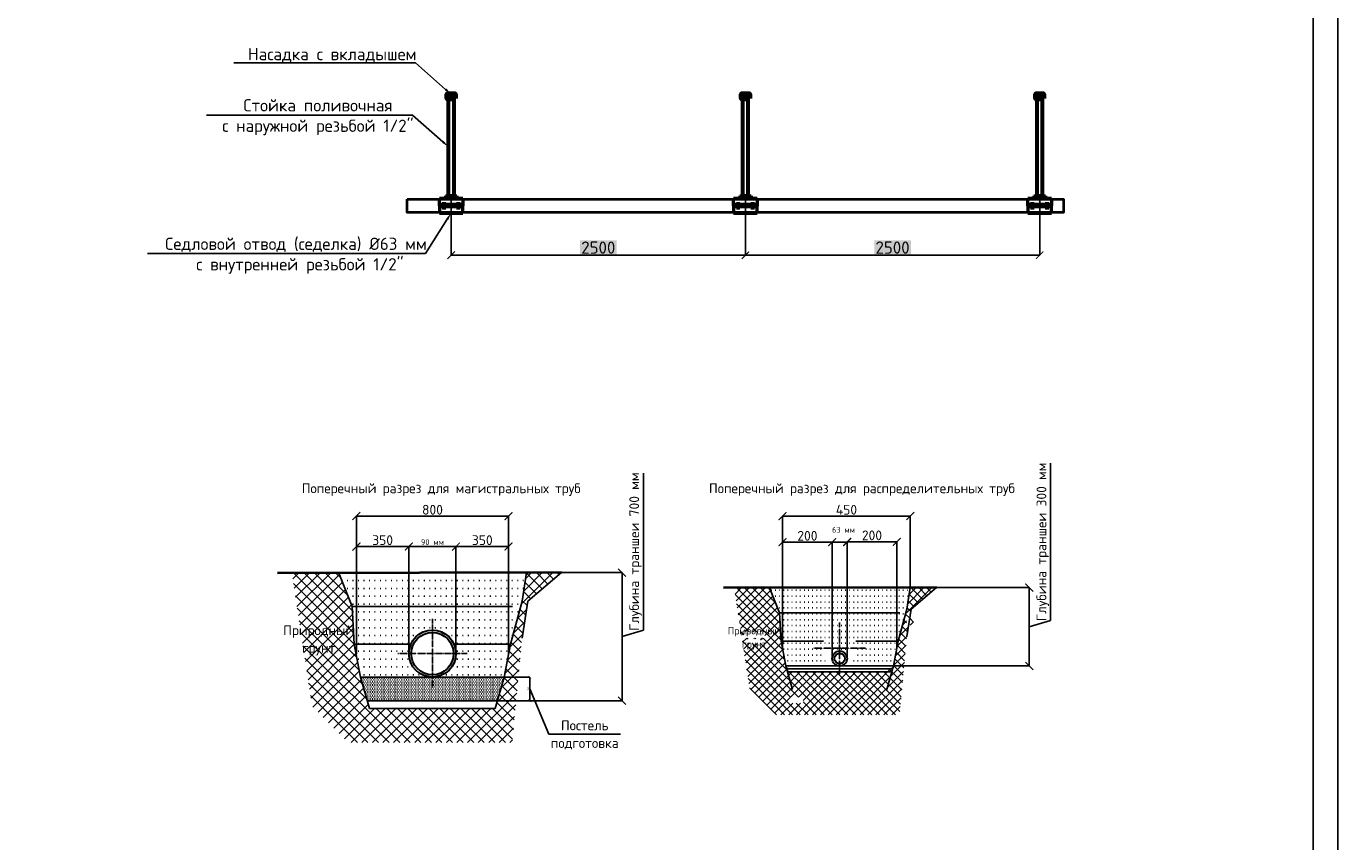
# Model space of a CAD drawing. Header units: millimetres. Extents: x -76021 to 1074922, y 19208 to 400534.
# Tile 99 of 109: x 651763 to 785476, y 139715 to 222823. Entities that reach past the tile are written whole.
import ezdxf
from ezdxf import colors
from ezdxf.entities.mleader import LeaderData, LeaderLine
from ezdxf.enums import TextEntityAlignment as Align
from ezdxf.math import Vec2, Vec3

# ---------------------------------------------------------------- set-up
doc = ezdxf.new("R2010")
doc.units = ezdxf.units.MM
doc.linetypes.add('ACAD_ISO04W100', pattern=[30, 24, -3, 0, -3])
doc.layers.get('Defpoints').update_dxf_attribs({"color": 4, "lineweight": 30})
doc.styles.add('GOST', font='isocpeur.ttf')
doc.dimstyles.new('100', dxfattribs={"dimtxt": 220, "dimasz": 150, "dimexe": 1.25, "dimexo": 30, "dimgap": 30, "dimtad": 1, "dimtxsty": 'GOST', "dimblk": 'ARCHTICK', "dimcen": 30, "dimadec": 0, "dimazin": 0, "dimtfac": 1, "dimtmove": 1, "dimatfit": 3, "dimldrblk": 'ARCHTICK', "dimfxl": 1.25, "dimarcsym": 0})
doc.dimstyles.new('200', dxfattribs={"dimtxt": 500, "dimasz": 400, "dimexe": 1.25, "dimexo": 30, "dimgap": 75, "dimtad": 1, "dimdec": 0, "dimtxsty": 'GOST', "dimblk": 'ARCHTICK', "dimcen": 50, "dimadec": 0, "dimazin": 0, "dimtfac": 1, "dimtdec": 0, "dimtmove": 1, "dimatfit": 3, "dimldrblk": 'ARCHTICK', "dimfxl": 1.25, "dimarcsym": 0})
doc.dimstyles.new('500 К', dxfattribs={"dimscale": 5, "dimtxt": 250, "dimasz": 150, "dimexe": 1.25, "dimexo": 30, "dimgap": 30, "dimtad": 1, "dimdec": 1, "dimlfac": 0.001, "dimzin": 4, "dimdsep": 46, "dimtxsty": 'GOST', "dimblk": 'ARCHTICK', "dimcen": 2.5, "dimclrd": 256, "dimclre": 256, "dimclrt": 256, "dimadec": 1, "dimazin": 0, "dimtfac": 1, "dimtdec": 1, "dimtmove": 1, "dimatfit": 3, "dimfxl": 1, "dimtfill": 2, "dimtfillclr": 120, "dimlwd": -1, "dimarcsym": 0})

# ---------------------------------------------------------------- blocks, each defined once
blk = doc.blocks.new('Седло 100х40')
at = {"lineweight": 50}
for p, q in [((-29, 0), (-29, -18)), ((29, 0), (29, -18)), ((-60, -23), (-60, -85)), ((-60, -23), (-34, -23)), ((34, -23), (60, -23)), ((60, -85), (60, -23)), ((-60, -85), (60, -85)), ((-60, -147), (-60, -85)), ((-55, -75), (55, -75)), ((-55, -95), (-55, -75)), ((-55, -95), (55, -95)), ((-28, -67), (-46, -67)), ((-46, -67), (-46, -75)), ((-46, -103), (-46, -95)), ((-28, -103), (-46, -103)), ((-41, -75), (-41, -67)), ((-41, -95), (-41, -103)), ((-33, -75), (-33, -67)), ((-33, -95), (-33, -103)), ((-28, -67), (-28, -75)), ((-28, -103), (-28, -95)), ((46, -67), (28, -67)), ((28, -67), (28, -75)), ((28, -103), (28, -95)), ((46, -103), (28, -103)), ((33, -75), (33, -67)), ((33, -95), (33, -103)), ((41, -75), (41, -67)), ((41, -95), (41, -103)), ((46, -67), (46, -75)), ((46, -103), (46, -95)), ((55, -95), (55, -75)), ((60, -85), (60, -147)), ((60, -147), (-60, -147))]:
    blk.add_line(p, q, dxfattribs=at)
blk.add_lwpolyline([(29, 0), (-29, 0)], dxfattribs=at)
for centre, radius, start, end in [((-34, -18), 5, 270, 0), ((0, 49.9), 77.6, 246.8985, 293.1015), ((34, -18), 5, 180, 270)]:
    blk.add_arc(centre, radius, start, end, dxfattribs=at)
blk = doc.blocks.new('_ArchTick')
at = {"color": 0, "linetype": 'ByBlock', "const_width": 0.15}
blk.add_lwpolyline([(-0.5, -0.5), (0.5, 0.5)], dxfattribs=at)
blk = doc.blocks.new('*D338')
at = {"lineweight": -2, "ltscale": 1250, "transparency": 16777216}
for p, q in [((695086, 205399), (695086, 199485)), ((725086, 205399), (725086, 199485))]:
    blk.add_line(p, q, dxfattribs=at)
at = {"linetype": 'Continuous', "ltscale": 1250, "transparency": 16777216}
blk.add_line((695086, 199492), (725086, 199492), dxfattribs=at)
at = {"layer": 'Defpoints', "color": 0, "lineweight": 70, "ltscale": 1250, "transparency": 16777216}
for p in [(695086, 205549), (725086, 205549), (725086, 199492)]:
    blk.add_point(p, dxfattribs=at)
at = {"ltscale": 1250, "transparency": 16777216, "xscale": 750, "yscale": 750, "zscale": 750, "rotation": 180}
blk.add_blockref('_ArchTick', (695086, 199492), dxfattribs=at)
at = {"ltscale": 1250, "transparency": 16777216, "xscale": 750, "yscale": 750, "zscale": 750}
blk.add_blockref('_ArchTick', (725086, 199492), dxfattribs=at)
at = {"ltscale": 1250, "transparency": 16777216, "insert": (710086, 200267), "char_height": 1250, "attachment_point": 5, "style": 'GOST', "bg_fill": 1, "box_fill_scale": 1.1, "bg_fill_color": 120, "bg_fill_transparency": 0}
blk.add_mtext('2500', dxfattribs=at)
blk = doc.blocks.new('*D337')
at = {"lineweight": -2, "ltscale": 1250, "transparency": 16777216}
for p, q in [((725086, 205399), (725086, 199485)), ((755086, 205399), (755086, 199485))]:
    blk.add_line(p, q, dxfattribs=at)
at = {"linetype": 'Continuous', "ltscale": 1250, "transparency": 16777216}
blk.add_line((725086, 199492), (755086, 199492), dxfattribs=at)
at = {"layer": 'Defpoints', "color": 0, "lineweight": 70, "ltscale": 1250, "transparency": 16777216}
for p in [(725086, 205549), (755086, 205549), (755086, 199492)]:
    blk.add_point(p, dxfattribs=at)
at = {"ltscale": 1250, "transparency": 16777216, "xscale": 750, "yscale": 750, "zscale": 750, "rotation": 180}
blk.add_blockref('_ArchTick', (725086, 199492), dxfattribs=at)
at = {"ltscale": 1250, "transparency": 16777216, "xscale": 750, "yscale": 750, "zscale": 750}
blk.add_blockref('_ArchTick', (755086, 199492), dxfattribs=at)
at = {"ltscale": 1250, "transparency": 16777216, "insert": (740086, 200267), "char_height": 1250, "attachment_point": 5, "style": 'GOST', "bg_fill": 1, "box_fill_scale": 1.1, "bg_fill_color": 120, "bg_fill_transparency": 0}
blk.add_mtext('2500', dxfattribs=at)
blk = doc.blocks.new('*D329')
at = {"color": 0, "lineweight": -2, "transparency": 16777216}
for p, q in [((403094, 27687), (404592, 27687)), ((404591, 26487), (404591, 27687)), ((403094, 26487), (404592, 26487))]:
    blk.add_line(p, q, dxfattribs=at)
at = {"layer": 'Defpoints', "color": 0, "transparency": 16777216}
for p in [(403064, 27687), (404591, 27687), (403064, 26487)]:
    blk.add_point(p, dxfattribs=at)
at = {"color": 0, "lineweight": -2, "transparency": 16777216, "xscale": 150, "yscale": 150, "zscale": 150}
for p, rotation in [((404591, 27687), 90), ((404591, 26487), 270)]:
    blk.add_blockref('_ArchTick', p, dxfattribs=dict(at, rotation=rotation))
at = {"color": 0, "transparency": 16777216, "insert": (404511, 27087), "char_height": 100, "attachment_point": 5, "rotation": 90, "style": 'GOST'}
blk.add_mtext('100', dxfattribs=at)
blk = doc.blocks.new('vcBlockPos')
at = {"color": 0, "linetype": 'ByBlock', "lineweight": -2, "style": 'GOST'}
blk.add_attdef('ПОЗИЦИЯ', text='', height=250, dxfattribs=at).set_placement((0, 0), align=Align.BOTTOM_CENTER)
at = {"color": 0, "linetype": 'ByBlock', "lineweight": -2, "style": 'GOST', "flags": 1}
blk.add_attdef('КОЛИЧЕСТВО', text='', height=250, dxfattribs=at).set_placement((0, 0), align=Align.RIGHT)
at = {"color": 0, "linetype": 'ByBlock', "lineweight": -2, "style": 'GOST'}
blk.add_attdef('НТЕКСТ', text='', height=250, dxfattribs=at).set_placement((0, 0), align=Align.TOP_CENTER)
blk = doc.blocks.new('*D385')
at = {"color": 0, "lineweight": -2, "transparency": 16777216}
for p, q in [((4458, -2702), (4458, 5298)), ((306, 235), (3371, 235)), ((3370, -6292), (3370, 235)), ((3370, -3029), (4458, -2702)), ((-5260, -6292), (3371, -6292))]:
    blk.add_line(p, q, dxfattribs=at)
at = {"layer": 'Defpoints', "color": 0, "transparency": 16777216}
for p in [(276, 235), (3370, 235), (-5290, -6292)]:
    blk.add_point(p, dxfattribs=at)
at = {"color": 0, "lineweight": -2, "transparency": 16777216, "xscale": 400, "yscale": 400, "zscale": 400}
for p, rotation in [((3370, 235), 90), ((3370, -6292), 270)]:
    blk.add_blockref('_ArchTick', p, dxfattribs=dict(at, rotation=rotation))
at = {"color": 0, "transparency": 16777216, "insert": (4058, 1298), "char_height": 500, "attachment_point": 5, "rotation": 90, "style": 'GOST'}
blk.add_mtext('Глубина траншеи 700 мм', dxfattribs=at)
blk = doc.blocks.new('*D387')
at = {"color": 0, "lineweight": -2, "transparency": 16777216}
for p, q in [((-7496, -3862), (-7496, 1565)), ((-7496, 1563), (-5096, 1563)), ((-5096, -3862), (-5096, 1565))]:
    blk.add_line(p, q, dxfattribs=at)
at = {"layer": 'Defpoints', "color": 0, "transparency": 16777216}
for p in [(-5096, 1563), (-7496, -3892), (-5096, -3892)]:
    blk.add_point(p, dxfattribs=at)
at = {"color": 0, "lineweight": -2, "transparency": 16777216, "xscale": 400, "yscale": 400, "zscale": 400, "rotation": 180}
blk.add_blockref('_ArchTick', (-7496, 1563), dxfattribs=at)
at = {"color": 0, "lineweight": -2, "transparency": 16777216, "xscale": 400, "yscale": 400, "zscale": 400}
blk.add_blockref('_ArchTick', (-5096, 1563), dxfattribs=at)
at = {"color": 0, "transparency": 16777216, "insert": (-6296, 1788), "char_height": 300, "attachment_point": 5, "style": 'GOST'}
blk.add_mtext('90 мм', dxfattribs=at)
blk = doc.blocks.new('*D388')
at = {"color": 0, "lineweight": -2, "transparency": 16777216}
for p, q in [((-10174, -3927), (-10174, 1565)), ((-7496, 1563), (-10174, 1563)), ((-7496, -3862), (-7496, 1565))]:
    blk.add_line(p, q, dxfattribs=at)
at = {"layer": 'Defpoints', "color": 0, "transparency": 16777216}
for p in [(-10174, 1563), (-10174, -3957), (-7496, -3892)]:
    blk.add_point(p, dxfattribs=at)
at = {"color": 0, "lineweight": -2, "transparency": 16777216, "xscale": 400, "yscale": 400, "zscale": 400, "rotation": 180}
blk.add_blockref('_ArchTick', (-10174, 1563), dxfattribs=at)
at = {"color": 0, "lineweight": -2, "transparency": 16777216, "xscale": 400, "yscale": 400, "zscale": 400}
blk.add_blockref('_ArchTick', (-7496, 1563), dxfattribs=at)
at = {"color": 0, "transparency": 16777216, "insert": (-8835, 1888), "char_height": 500, "attachment_point": 5, "style": 'GOST'}
blk.add_mtext('350', dxfattribs=at)
blk = doc.blocks.new('*D389')
at = {"color": 0, "lineweight": -2, "transparency": 16777216}
for p, q in [((-5096, -3862), (-5096, 1565)), ((-5096, 1563), (-2413, 1563)), ((-2413, -3897), (-2413, 1565))]:
    blk.add_line(p, q, dxfattribs=at)
at = {"layer": 'Defpoints', "color": 0, "transparency": 16777216}
for p in [(-2413, 1563), (-5096, -3892), (-2413, -3927)]:
    blk.add_point(p, dxfattribs=at)
at = {"color": 0, "lineweight": -2, "transparency": 16777216, "xscale": 400, "yscale": 400, "zscale": 400, "rotation": 180}
blk.add_blockref('_ArchTick', (-5096, 1563), dxfattribs=at)
at = {"color": 0, "lineweight": -2, "transparency": 16777216, "xscale": 400, "yscale": 400, "zscale": 400}
blk.add_blockref('_ArchTick', (-2413, 1563), dxfattribs=at)
at = {"color": 0, "transparency": 16777216, "insert": (-3754, 1888), "char_height": 500, "attachment_point": 5, "style": 'GOST'}
blk.add_mtext('350', dxfattribs=at)
blk = doc.blocks.new('*D383')
at = {"color": 0, "lineweight": -2, "transparency": 16777216}
for p, q in [((-10174, 260), (-10174, 3113)), ((-2413, 3112), (-10174, 3112)), ((-2413, 260), (-2413, 3113))]:
    blk.add_line(p, q, dxfattribs=at)
at = {"layer": 'Defpoints', "color": 0, "transparency": 16777216}
for p in [(-10174, 3112), (-10174, 230), (-2413, 230)]:
    blk.add_point(p, dxfattribs=at)
at = {"color": 0, "lineweight": -2, "transparency": 16777216, "xscale": 400, "yscale": 400, "zscale": 400, "rotation": 180}
blk.add_blockref('_ArchTick', (-10174, 3112), dxfattribs=at)
at = {"color": 0, "lineweight": -2, "transparency": 16777216, "xscale": 400, "yscale": 400, "zscale": 400}
blk.add_blockref('_ArchTick', (-2413, 3112), dxfattribs=at)
at = {"color": 0, "transparency": 16777216, "insert": (-6293, 3437), "char_height": 500, "attachment_point": 5, "style": 'GOST'}
blk.add_mtext('800', dxfattribs=at)
blk = doc.blocks.new('*D384')
at = {"color": 0, "lineweight": -2, "transparency": 16777216}
for p, q in [((25217, -2198), (25217, 5802)), ((19422, -527), (24130, -527)), ((24129, -4522), (24129, -527)), ((24129, -2524), (25217, -2198)), ((15248, -4522), (24130, -4522))]:
    blk.add_line(p, q, dxfattribs=at)
at = {"layer": 'Defpoints', "color": 0, "transparency": 16777216}
for p in [(19392, -527), (24129, -527), (15218, -4522)]:
    blk.add_point(p, dxfattribs=at)
at = {"color": 0, "lineweight": -2, "transparency": 16777216, "xscale": 400, "yscale": 400, "zscale": 400}
for p, rotation in [((24129, -527), 90), ((24129, -4522), 270)]:
    blk.add_blockref('_ArchTick', p, dxfattribs=dict(at, rotation=rotation))
at = {"color": 0, "transparency": 16777216, "insert": (24817, 1802), "char_height": 500, "attachment_point": 5, "rotation": 90, "style": 'GOST'}
blk.add_mtext('Глубина траншеи 300 мм', dxfattribs=at)
blk = doc.blocks.new('*D386')
at = {"color": 0, "lineweight": -2, "transparency": 16777216}
for p, q in [((14084, -4113), (14084, 1788)), ((14084, 1787), (14842, 1787)), ((14842, -4113), (14842, 1788))]:
    blk.add_line(p, q, dxfattribs=at)
at = {"layer": 'Defpoints', "color": 0, "transparency": 16777216}
for p in [(14842, 1787), (14084, -4143), (14842, -4143)]:
    blk.add_point(p, dxfattribs=at)
at = {"color": 0, "lineweight": -2, "transparency": 16777216, "xscale": 400, "yscale": 400, "zscale": 400, "rotation": 180}
blk.add_blockref('_ArchTick', (14084, 1787), dxfattribs=at)
at = {"color": 0, "lineweight": -2, "transparency": 16777216, "xscale": 400, "yscale": 400, "zscale": 400}
blk.add_blockref('_ArchTick', (14842, 1787), dxfattribs=at)
at = {"color": 0, "transparency": 16777216, "insert": (14658, 2412), "char_height": 300, "attachment_point": 5, "style": 'GOST'}
blk.add_mtext('63 мм', dxfattribs=at)
blk = doc.blocks.new('*D330')
at = {"color": 0, "lineweight": -2, "transparency": 16777216}
for p, q in [((417477, 29139), (417477, 34565)), ((420007, 34564), (417477, 34564)), ((420007, 28917), (420007, 34565))]:
    blk.add_line(p, q, dxfattribs=at)
at = {"layer": 'Defpoints', "color": 0, "transparency": 16777216}
for p in [(417477, 34564), (417477, 29109), (420007, 28887)]:
    blk.add_point(p, dxfattribs=at)
at = {"color": 0, "lineweight": -2, "transparency": 16777216, "xscale": 400, "yscale": 400, "zscale": 400, "rotation": 180}
blk.add_blockref('_ArchTick', (417477, 34564), dxfattribs=at)
at = {"color": 0, "lineweight": -2, "transparency": 16777216, "xscale": 400, "yscale": 400, "zscale": 400}
blk.add_blockref('_ArchTick', (420007, 34564), dxfattribs=at)
at = {"color": 0, "transparency": 16777216, "insert": (418742, 34889), "char_height": 500, "attachment_point": 5, "style": 'GOST'}
blk.add_mtext('200', dxfattribs=at)
blk = doc.blocks.new('*D331')
at = {"color": 0, "lineweight": -2, "transparency": 16777216}
for p, q in [((420765, 28917), (420765, 34587)), ((420765, 34586), (423299, 34586)), ((423299, 29161), (423299, 34587))]:
    blk.add_line(p, q, dxfattribs=at)
at = {"layer": 'Defpoints', "color": 0, "transparency": 16777216}
for p in [(423299, 34586), (420765, 28887), (423299, 29131)]:
    blk.add_point(p, dxfattribs=at)
at = {"color": 0, "lineweight": -2, "transparency": 16777216, "xscale": 400, "yscale": 400, "zscale": 400, "rotation": 180}
blk.add_blockref('_ArchTick', (420765, 34586), dxfattribs=at)
at = {"color": 0, "lineweight": -2, "transparency": 16777216, "xscale": 400, "yscale": 400, "zscale": 400}
blk.add_blockref('_ArchTick', (423299, 34586), dxfattribs=at)
at = {"color": 0, "transparency": 16777216, "insert": (422032, 34911), "char_height": 500, "attachment_point": 5, "style": 'GOST'}
blk.add_mtext('200', dxfattribs=at)
blk = doc.blocks.new('*D382')
at = {"color": 0, "lineweight": -2, "transparency": 16777216}
for p, q in [((11554, -513), (11554, 3113)), ((18065, 3112), (11554, 3112)), ((18065, -499), (18065, 3113))]:
    blk.add_line(p, q, dxfattribs=at)
at = {"layer": 'Defpoints', "color": 0, "transparency": 16777216}
for p in [(11554, 3112), (11554, -543), (18065, -529)]:
    blk.add_point(p, dxfattribs=at)
at = {"color": 0, "lineweight": -2, "transparency": 16777216, "xscale": 400, "yscale": 400, "zscale": 400, "rotation": 180}
blk.add_blockref('_ArchTick', (11554, 3112), dxfattribs=at)
at = {"color": 0, "lineweight": -2, "transparency": 16777216, "xscale": 400, "yscale": 400, "zscale": 400}
blk.add_blockref('_ArchTick', (18065, 3112), dxfattribs=at)
at = {"color": 0, "transparency": 16777216, "insert": (14809, 3437), "char_height": 500, "attachment_point": 5, "style": 'GOST'}
blk.add_mtext('450', dxfattribs=at)
blk = doc.blocks.new('555')
h = blk.add_hatch()
h.set_pattern_fill('ANSI37', color=256, scale=120)
h.set_pattern_definition([(45, (-958363.53, -72834.3), (-269.40768, 269.40768), []), (135, (-958363.53, -72834.3), (-269.40768, -269.40768), [])])
h.paths.add_polyline_path([(-10379.442, -1492.165), (-11065.519, 212.087), (-13460.627, 207.239), (-12424.407, -6589.838), (-10590.847, -8423.398), (-2232.167, -8423.398), (-1727.527, -3099.118), (-1439.287, -1226.798), (275.753, 235.042), (-1494.11, 231.46), (-1727.527, -1226.798), (-2313.147, -3412.165), (-2637.353, -5092.165), (-3096.307, -6692.165), (-9496.307, -6692.165), (-9955.26, -5092.165), (-10279.466, -3412.165)])
h.paths.add_polyline_path([(-12510.087, -3541.838), (-11670.087, -3541.838), (-11670.087, -3241.838), (-12510.087, -3241.838)], flags=24)
h.paths.add_polyline_path([(-12805.087, -3196.838), (-11375.087, -3196.838), (-11375.087, -2806.838), (-12805.087, -2806.838)], flags=24)
h.paths.add_polyline_path([(-1272.327, -2332.165), (-1272.327, -1852.165), (-1752.327, -1852.165), (-1752.327, -2332.165)], flags=25)
h.paths.add_polyline_path([(-9651.807, -7610.358), (-8781.807, -7610.358), (-8781.807, -7220.358), (-9651.807, -7220.358)], flags=24)
h = blk.add_hatch()
h.set_pattern_fill('ACAD_ISO07W100', color=256, scale=80)
h.set_pattern_definition([(0, (-958363.53, -72834.3), (0, 400), [40, -240])])
h.paths.add_polyline_path([(-7396.125, -3412.165, -0.654653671), (-5196.488, -3412.165), (-2313.147, -3412.165), (-1727.527, -1226.798), (-1494.11, 231.46), (-11065.519, 212.087), (-10379.442, -1492.165), (-10279.466, -3412.165)])
h.paths.add_polyline_path([(-10279.466, -3412.165), (-9955.26, -5092.165), (-6721.245, -5092.165), (-6669.971, -5032.505, -0.324230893), (-7496.307, -3892.165, -0.103243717), (-7396.125, -3412.165)])
h.paths.add_polyline_path([(-5196.488, -3412.165, -0.103243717), (-5096.307, -3892.165, -0.414213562), (-6296.307, -5092.165), (-2637.353, -5092.165), (-2313.147, -3412.165)])
h = blk.add_hatch()
h.set_pattern_fill('ANSI37', color=256, scale=90)
h.set_pattern_definition([(45, (-699587.52, -55328.78), (-202.05576, 202.05576), []), (135, (-699587.52, -55328.78), (-202.05576, -202.05576), [])])
h.paths.add_polyline_path([(11400.542, -1822.165), (10885.984, -543.976), (9089.653, -547.612), (9866.818, -5645.42), (11241.988, -7020.59), (17510.998, -7020.59), (17889.478, -3027.38), (18105.658, -1623.14), (19391.938, -526.76), (18064.541, -529.446), (17889.478, -1623.14), (17450.263, -3262.165), (17207.108, -4522.165), (16862.893, -4815.211), (12062.893, -4815.211), (11718.678, -4522.165), (11475.524, -3262.165)])
h.paths.add_polyline_path([(9802.558, -3359.42), (10432.558, -3359.42), (10432.558, -3134.42), (9802.558, -3134.42)], flags=16)
h.paths.add_polyline_path([(9581.308, -3100.67), (10653.808, -3100.67), (10653.808, -2808.17), (9581.308, -2808.17)], flags=16)
h.paths.add_polyline_path([(18230.878, -2452.165), (18230.878, -2092.165), (17870.878, -2092.165), (17870.878, -2452.165)], flags=17)
h.paths.add_polyline_path([(11946.268, -6410.809), (12598.768, -6410.809), (12598.768, -6118.309), (11946.268, -6118.309)], flags=16)
h = blk.add_hatch()
h.set_pattern_fill('ACAD_ISO07W100', color=256, scale=60)
h.set_pattern_definition([(0, (-699587.52, -55328.78), (0, 300), [30, -180])])
edge = h.paths.add_edge_path()
edge.add_arc((14462.893, -2835.683), 928.594, 207.34047292, 332.65952708)
edge.add_line((15287.757, -3262.165), (17450.263, -3262.165))
edge.add_line((17450.263, -3262.165), (17889.478, -1623.14))
edge.add_line((17889.478, -1623.14), (18064.541, -529.446))
edge.add_line((18064.541, -529.446), (10885.984, -543.976))
edge.add_line((10885.984, -543.976), (11400.542, -1822.165))
edge.add_line((11400.542, -1822.165), (11475.524, -3262.165))
edge.add_line((11475.524, -3262.165), (13638.03, -3262.165))
edge = h.paths.add_edge_path()
edge.add_line((11475.524, -3262.165), (11718.678, -4522.165))
edge.add_line((11718.678, -4522.165), (14144.19, -4522.165))
edge.add_line((14144.19, -4522.165), (14182.645, -4477.42))
edge.add_arc((14462.893, -3622.165), 900, 180, 251.85718343, ccw=False)
edge.add_arc((14462.893, -3622.165), 900, 156.42182152, 180, ccw=False)
edge.add_line((13638.03, -3262.165), (11475.524, -3262.165))
edge = h.paths.add_edge_path()
edge.add_arc((14462.893, -3622.165), 900, 0, 23.57817848, ccw=False)
edge.add_arc((14462.893, -3622.165), 900, -90, 0, ccw=False)
edge.add_line((14462.893, -4522.165), (17207.108, -4522.165))
edge.add_line((17207.108, -4522.165), (17450.263, -3262.165))
edge.add_line((17450.263, -3262.165), (15287.757, -3262.165))
at = {"lineweight": 30}
h = blk.add_hatch(dxfattribs=at)
h.set_pattern_fill('DOTS', color=256, scale=56)
h.set_pattern_definition([(0, (-958363.53, -72834.32), (44.45, 88.9), [0, -88.9])])
h.paths.add_polyline_path([(-2981.568, -6292.165), (-2637.353, -5092.165), (-6721.245, -5092.165), (-7752.574, -6292.165)])
h.paths.add_polyline_path([(-7752.574, -6292.165), (-6721.245, -5092.165), (-9955.26, -5092.165), (-9611.045, -6292.165)])
at = {"lineweight": 40}
for p, q in [((275.753, 235.042), (-14190.087, 205.762)), ((19391.938, -526.76), (8542.558, -548.719))]:
    blk.add_line(p, q, dxfattribs=at)
for p, q in [((-10379.442, -1492.165), (-11065.519, 212.087)), ((-1727.527, -1226.798), (-1494.11, 231.46)), ((-1439.287, -1226.798), (275.753, 235.042)), ((11400.542, -1822.165), (10885.984, -543.976)), ((17889.478, -1623.14), (18064.541, -529.446)), ((18105.658, -1623.14), (19391.938, -526.76)), ((-1727.527, -3099.118), (-1439.287, -1226.798)), ((17889.478, -3027.38), (18105.658, -1623.14))]:
    blk.add_line(p, q)
at = {"linetype": 'ACAD_ISO04W100', "ltscale": 0.05}
for p, q in [((-6296.307, -5654.965), (-6296.307, -2129.365)), ((14462.893, -4944.265), (14462.893, -2300.065)), ((-8059.107, -3892.165), (-4533.507, -3892.165)), ((13140.793, -3622.165), (15784.993, -3622.165))]:
    blk.add_line(p, q, dxfattribs=at)
for points in [[(-2637.353, -5092.165), (-2313.147, -3412.165), (-1727.527, -1226.798)], [(-10379.442, -1492.165), (-2213.171, -1492.165)], [(-9496.307, -6692.165), (-9955.26, -5092.165), (-10279.466, -3412.165), (-10379.442, -1492.165)], [(11400.542, -1822.165), (17525.245, -1822.165)], [(12062.893, -5722.165), (11718.678, -4522.165), (11475.524, -3262.165), (11400.542, -1822.165)], [(17207.108, -4522.165), (17450.263, -3262.165), (17889.478, -1623.14)], [(11475.524, -3262.165), (13638.03, -3262.165)], [(15287.757, -3262.165), (17450.263, -3262.165)], [(-10279.466, -3412.165), (-7396.125, -3412.165)], [(-5196.488, -3412.165), (-2313.147, -3412.165)], [(11718.678, -4522.165), (17207.108, -4522.165)], [(11760.947, -4669.521), (17164.84, -4669.521)], [(16862.893, -5722.165), (17207.108, -4522.165)], [(-9955.26, -5092.165), (-2637.353, -5092.165)], [(-3096.307, -6692.165), (-2637.353, -5092.165)], [(11802.737, -4815.211), (17123.049, -4815.211)], [(-1332.327, -5692.165), (-357.815, -8000.817), (3292.185, -8000.817)], [(-9616.068, -6292.165), (-2858.796, -6292.165)], [(-9496.307, -6692.165), (-3096.307, -6692.165)]]:
    blk.add_lwpolyline(points)
at = {"lineweight": 30}
for centre, radius in [((-6296.307, -3892.165), 1200), ((-6296.307, -3892.165), 1080), ((14462.893, -4143.221), 378.944), ((14462.893, -4143.221), 264.184)]:
    blk.add_circle(centre, radius, dxfattribs=at)
ref = blk.add_blockref('vcBlockPos', (-12090.087, -3151.838), dxfattribs=dict(xscale=200, yscale=200, zscale=200))
ref.add_attrib('ПОЗИЦИЯ', 'Природный', dxfattribs={"color": 0, "linetype": 'ByBlock', "lineweight": -2, "height": 500, "style": 'GOST'}).set_placement((-12090.087, -2951.838), align=Align.CENTER)
ref.add_attrib('НТЕКСТ', 'грунт', dxfattribs={"color": 0, "linetype": 'ByBlock', "lineweight": -2, "height": 500, "style": 'GOST'}).set_placement((-12090.087, -3351.838), align=Align.TOP_CENTER)
ref = blk.add_blockref('vcBlockPos', (10117.558, -3066.92), dxfattribs=dict(xscale=150, yscale=150, zscale=150))
ref.add_attrib('ПОЗИЦИЯ', 'Природный', dxfattribs={"color": 0, "linetype": 'ByBlock', "lineweight": -2, "height": 375, "style": 'GOST'}).set_placement((10117.558, -2916.92), align=Align.CENTER)
ref.add_attrib('НТЕКСТ', 'грунт', dxfattribs={"color": 0, "linetype": 'ByBlock', "lineweight": -2, "height": 375, "style": 'GOST'}).set_placement((10117.558, -3216.92), align=Align.TOP_CENTER)
ref = blk.add_blockref('vcBlockPos', (1467.185, -8000.817), dxfattribs=dict(xscale=200, yscale=200, zscale=200))
ref.add_attrib('ПОЗИЦИЯ', 'Постель', dxfattribs={"color": 0, "linetype": 'ByBlock', "lineweight": -2, "height": 500, "style": 'GOST'}).set_placement((1467.185, -7800.817), align=Align.CENTER)
ref.add_attrib('НТЕКСТ', 'подготовка', dxfattribs={"color": 0, "linetype": 'ByBlock', "lineweight": -2, "height": 500, "style": 'GOST'}).set_placement((1467.185, -8200.817), align=Align.TOP_CENTER)
at = {"color": 0, "linetype": 'ByBlock', "lineweight": 30, "style": 'GOST'}
for s, p in [('Поперечный разрез для магистральных труб', (-12957.833, 4280.409, 157872.146)), ('Поперечный разрез для распределительных труб', (7801.367, 4280.409, 157872.146))]:
    blk.add_text(s, height=500, dxfattribs=at).set_placement(p)
for base, p1, p2, text, picture, middle in [((24128.713, -526.76), (15217.798, -4522.165), (19391.938, -526.76), 'Глубина траншеи 300 мм', '*D384', (24817.463, -2122.837)), ((3369.513, 235.042), (-5289.767, -6292.165), (275.753, 235.042), 'Глубина траншеи 700 мм', '*D385', (4058.263, -2626.937))]:
    dim = blk.add_linear_dim(base=base, p1=p1, p2=p2, angle=90, text=text, dimstyle='200')
    dim.commit()
    dim.dimension.update_dxf_attribs({"geometry": picture, "text_midpoint": middle})
for base, p1, p2, text, picture, middle in [((-10174.375, 3111.922), (-2412.572, 229.601), (-10174.375, 229.601), '800', '*D383', (-6293.474, 3436.922)), ((11554.342, 3111.922), (18064.541, -529.446), (11554.342, -542.623), '450', '*D382', (14809.442, 3436.922)), ((-10174.375, 1563.282), (-7496.307, -3892.165), (-10174.375, -3956.737), '350', '*D388', (-8835.341, 1888.282)), ((-2412.572, 1563.282), (-5096.307, -3892.165), (-2412.572, -3927.376), '350', '*D389', (-3754.439, 1888.282))]:
    dim = blk.add_linear_dim(base=base, p1=p1, p2=p2, text=text, dimstyle='200')
    dim.commit()
    dim.dimension.update_dxf_attribs({"geometry": picture, "text_midpoint": middle})
for base, p1, p2, text, picture, middle in [((14841.837, 1787.226), (14083.949, -4143.221), (14841.837, -4143.221), '63 мм', '*D386', (14657.893, 2412.226)), ((-5096.307, 1563.282), (-7496.307, -3892.165), (-5096.307, -3892.165), '90 мм', '*D387', (-6296.307, 1788.282))]:
    dim = blk.add_linear_dim(base=base, p1=p1, p2=p2, text=text, dimstyle='200', override={"dimtxt": 300})
    dim.commit()
    dim.dimension.update_dxf_attribs({"geometry": picture, "text_midpoint": middle})
for base, p1, p2, picture, middle in [((11554.342, 1784.854), (14083.949, -3892.165), (11554.342, -3670.594), '*D330', (12819.146, 2109.854)), ((17375.694, 1806.874), (14841.837, -3892.165), (17375.694, -3648.574), '*D331', (16108.766, 2131.874))]:
    dim = blk.add_linear_dim(base=base, p1=p1, p2=p2, text='200', dimstyle='200')
    dim.commit()
    dim.dimension.update_dxf_attribs({"geometry": picture, "text_midpoint": middle, "insert": (-405922.993, -32779.211)})
dim = blk.add_linear_dim(base=(-1332.327, -5092.165), p1=(-2858.796, -6292.165), p2=(-2858.796, -5092.165), angle=90, text='100', dimstyle='100', override={"dimtxt": 100})
dim.commit()
dim.dimension.update_dxf_attribs({"geometry": '*D329', "text_midpoint": (-1412.327, -5692.165), "insert": (-405922.993, -32779.211)})

msp = doc.modelspace()

# ---------------------------------------------------------------- linework, layer by layer
at = {"ltscale": 1250}
for points in [[(488475.86, 26693.165), (785475.86, 26693.165), (785475.86, 236693.165), (488475.86, 236693.165)], [(498475.86, 29193.165), (782975.86, 29193.165), (782975.86, 234193.165), (498475.86, 234193.165)]]:
    msp.add_lwpolyline(points, close=True, dxfattribs=at)
at = {"lineweight": 106, "ltscale": 1250}
for points in [[(695455.72, 215469.205), (694715.72, 215469.205), (694715.72, 215889.205), (695455.72, 215889.205)], [(725455.72, 215469.205), (724715.72, 215469.205), (724715.72, 215889.205), (725455.72, 215889.205)], [(755455.72, 215469.205), (754715.72, 215469.205), (754715.72, 215889.205), (755455.72, 215889.205)]]:
    msp.add_lwpolyline(points, close=True, dxfattribs=at)
at = {"color": 116, "lineweight": 60, "ltscale": 1250, "true_color": 0x136734}
for points in [[(694795.72, 205549.205), (695375.72, 205549.205), (695375.72, 215549.205), (694795.72, 215549.205)], [(724795.72, 205549.205), (725375.72, 205549.205), (725375.72, 215549.205), (724795.72, 215549.205)], [(754795.72, 205549.205), (755375.72, 205549.205), (755375.72, 215549.205), (754795.72, 215549.205)]]:
    msp.add_lwpolyline(points, close=True, dxfattribs=at)
at = {"color": 5, "lineweight": 40}
msp.add_lwpolyline([(690603.706, 205213.205), (757511.357, 205213.205), (757511.357, 203845.205), (690603.706, 203845.205)], close=True, dxfattribs=at)

# ---------------------------------------------------------------- block references
for name, p, xscale, yscale, zscale in [('Седло 100х40', (695085.72, 205549.205), -20, 12, 20), ('Седло 100х40', (725085.72, 205549.205), -20, 12, 20), ('Седло 100х40', (755085.72, 205549.205), -20, 12, 20), ('555', (705767.714, 166675.584), 2, 2, 2)]:
    msp.add_blockref(name, p, dxfattribs=dict(xscale=xscale, yscale=yscale, zscale=zscale))

# ---------------------------------------------------------------- dimensions: what is measured, and where the dimension line sits
at = {"ltscale": 1250}
for base, p1, p2, picture, middle in [((725085.72, 199491.661), (695085.72, 205549.205), (725085.72, 205549.205), '*D338', (710085.72, 200266.661)), ((755085.72, 199491.661), (725085.72, 205549.205), (755085.72, 205549.205), '*D337', (740085.72, 200266.661))]:
    dim = msp.add_linear_dim(base=base, p1=p1, p2=p2, text='2500', dimstyle='500 К', override={"dimclrd": 256, "dimclrt": 256}, dxfattribs=at)
    dim.commit()
    dim.dimension.update_dxf_attribs({"geometry": picture, "text_midpoint": middle})

# ---------------------------------------------------------------- leaders
ml = msp.add_multileader_mtext('Standard', dxfattribs=at)
ml.set_content('Насадка с вкладышем', color=256, style='GOST')
ml.set_leader_properties()
ml.build(insert=Vec2(0, 0))
ml.multileader.update_dxf_attribs({"text_left_attachment_type": 6, "text_right_attachment_type": 6, "dogleg_length": 0.001, "arrow_head_size": 750, "scale": 500})
ctx = ml.context
ctx.base_point, ctx.scale, ctx.char_height, ctx.arrow_head_size, ctx.landing_gap_size, ctx.plane_origin = Vec3(674449.287, 219107.4), 500, 1250, 750, 0, Vec3(693569.811, 210350.986)
ctx.left_attachment, ctx.right_attachment, ctx.text_align_type = 6, 6, 1
notes = []
notes.append((ctx, [(0, (1, 1, 0), (691449.787, 219107.4), (-1, 0), 0.5, [(0, [(695085.72, 215889.205)], 0, [])])]))
ctx.mtext.insert, ctx.mtext.alignment, ctx.mtext.flow_direction = Vec3(682949.287, 220607.4), 2, 5
ml = msp.add_multileader_mtext('Standard', dxfattribs=at)
ml.set_content('Стойка поливочная\\Pс наружной резьбой 1/2"', color=256, style='GOST')
ml.set_leader_properties()
ml.build(insert=Vec2(0, 0))
ml.multileader.update_dxf_attribs({"text_left_attachment_type": 6, "text_right_attachment_type": 6, "dogleg_length": 0.001, "arrow_head_size": 750, "scale": 500})
ctx = ml.context
ctx.base_point, ctx.scale, ctx.char_height, ctx.arrow_head_size, ctx.landing_gap_size, ctx.plane_origin = Vec3(671846.787, 213767.4), 500, 1250, 750, 0, Vec3(693279.811, 205010.986)
ctx.left_attachment, ctx.right_attachment, ctx.text_align_type = 6, 6, 1
notes.append((ctx, [(0, (1, 1, 0), (691159.787, 213767.4), (-1, 0), 0.5, [(0, [(694795.72, 210549.205)], 0, [])])]))
ctx.mtext.insert, ctx.mtext.alignment, ctx.mtext.flow_direction = Vec3(681503.037, 215392.4), 2, 5
ml = msp.add_multileader_mtext('Standard', dxfattribs=at)
ml.set_content('Седловой отвод (седелка) %%C63 мм\\P с внутренней резьбой 1/2"', color=256, style='GOST')
ml.set_leader_properties()
ml.build(insert=Vec2(0, 0))
ml.multileader.update_dxf_attribs({"text_left_attachment_type": 6, "text_right_attachment_type": 6, "dogleg_length": 0.001, "arrow_head_size": 750, "scale": 500})
ctx = ml.context
ctx.base_point, ctx.scale, ctx.char_height, ctx.arrow_head_size, ctx.landing_gap_size, ctx.plane_origin = Vec3(666078.401, 199650.11), 500, 1250, 750, 0, Vec3(693569.811, 198246.986)
ctx.left_attachment, ctx.right_attachment, ctx.text_align_type = 6, 6, 1
notes.append((ctx, [(0, (1, 1, 0), (692453.901, 199650.11), (-1, 0), 0.5, [(0, [(695085.72, 203785.205)], 0, [])])]))
ctx.mtext.insert, ctx.mtext.alignment, ctx.mtext.flow_direction = Vec3(679265.901, 201275.11), 2, 5
for ctx, leaders in notes:
    for number, flags, end, landing, length, lines in leaders:
        leader = LeaderData()
        leader.index, (leader.has_last_leader_line, leader.has_dogleg_vector, leader.attachment_direction) = number, flags
        leader.last_leader_point, leader.dogleg_vector, leader.dogleg_length = Vec3(end), Vec3(landing), length
        for number, points, colour, breaks in lines:
            line = LeaderLine()
            line.index, line.vertices, line.color, line.breaks = number, Vec3.list(points), colors.encode_raw_color(colour), breaks
            leader.lines.append(line)
        ctx.leaders.append(leader)

doc.saveas('drawing.dxf')
